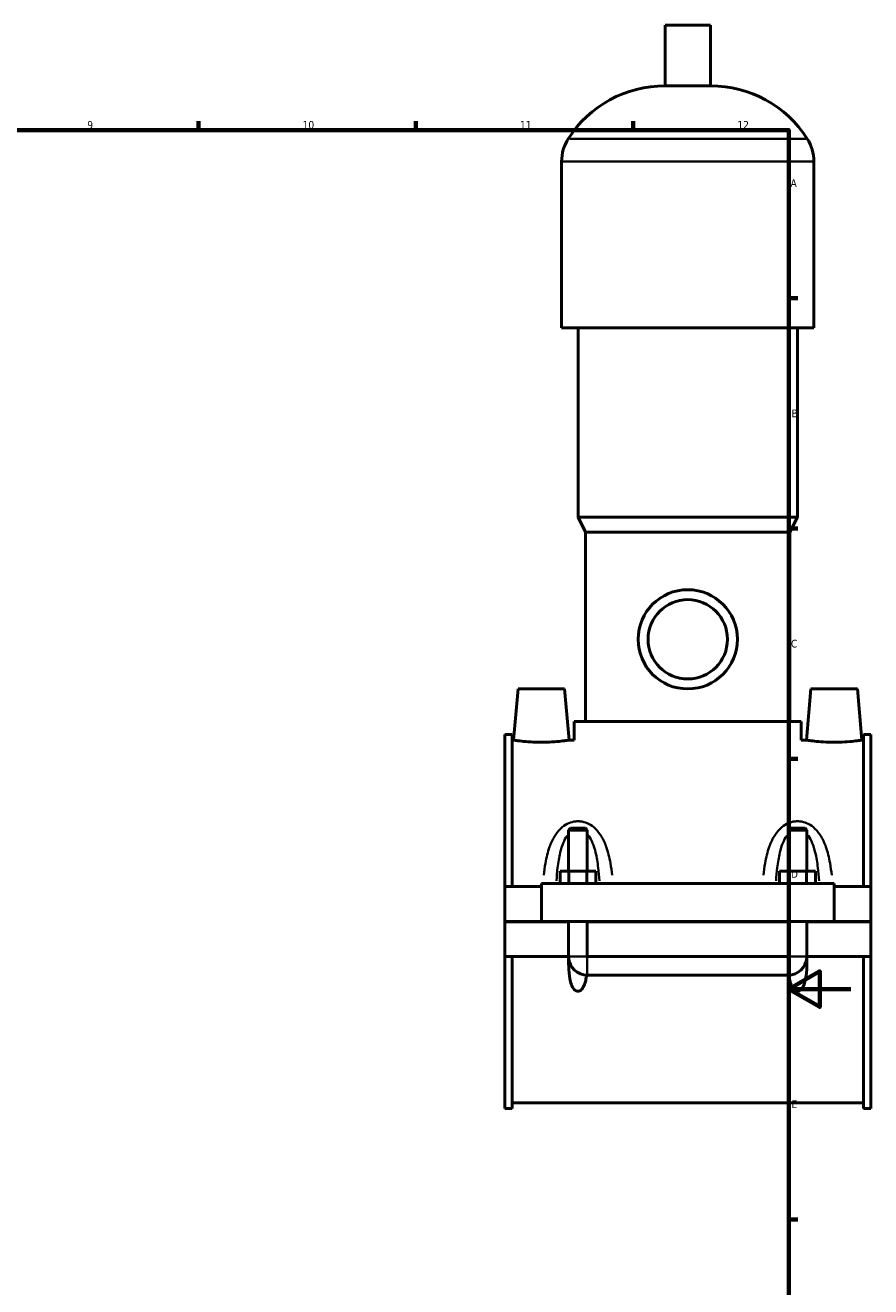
# Model space of a CAD drawing. Header units: millimetres. Extents: x 0 to 951, y -206 to 1211.
# Tile 5 of 7: x 575 to 847, y 201 to 608. Entities that reach past the tile are written whole.
import ezdxf

# ---------------------------------------------------------------- set-up
doc = ezdxf.new("R2010")
doc.units = ezdxf.units.MM
for name, color, linetype, lineweight in [('Border (ISO)', 7, 'Continuous', 70), ('Visible (ISO)', 7, 'Continuous', 50), ('Visible Narrow (ISO)', 7, 'Continuous', 35)]:
    doc.layers.add(name, color=color, linetype=linetype, lineweight=lineweight)
doc.styles.add('Note Text (ISO)', font='tahoma.ttf')

# ---------------------------------------------------------------- blocks, each defined once
blk = doc.blocks.new('Borders Default Border')
at = {"layer": 'Border (ISO)'}
for p, q in [((630.75, 574), (630.75, 576.9)), ((700.83, 574), (700.83, 576.9)), ((770.92, 574), (770.92, 576.9)), ((821, 519.75), (823.9, 519.75)), ((821, 445.5), (823.9, 445.5)), ((821, 371.25), (823.9, 371.25)), ((821, 222.75), (823.9, 222.75))]:
    blk.add_line(p, q, dxfattribs=at)
at = {"layer": 'Border (ISO)', "flags": 128}
for points in [[(20, 20), (20, 574), (821, 574), (821, 20), (20, 20)], [(841, 297), (821, 297), (831, 302.77), (831, 291.23), (821, 297)]]:
    blk.add_lwpolyline(points, dxfattribs=at)
at = {"layer": 'Border (ISO)', "color": 232, "true_color": 0xca0064, "char_height": 2.5, "attachment_point": 7, "style": 'Note Text (ISO)'}
for s, insert in [('9', (594.88, 574.35)), ('10', (664.29, 574.35)), ('11', (734.37, 574.4)), ('12', (804.46, 574.4)), ('A', (821.59, 555.62)), ('B', (821.89, 481.37)), ('C', (821.73, 407.08)), ('D', (821.73, 332.88)), ('E', (821.94, 258.63))]:
    blk.add_mtext(s, dxfattribs=dict(at, insert=insert))

msp = doc.modelspace()

# ---------------------------------------------------------------- linework, layer by layer
at = {"layer": 'Visible (ISO)'}
for p, q in [((795.7837, 607.7844), (781.1437, 607.7844)), ((781.1437, 588.2644), (781.1437, 607.7844)), ((795.7837, 588.2644), (795.7837, 607.7844)), ((795.7837, 588.2644), (781.1437, 588.2644)), ((747.7971, 510.1844), (747.7971, 563.8644)), ((829.1304, 510.1844), (829.1304, 563.8644)), ((829.1304, 510.1844), (747.7971, 510.1844)), ((753.0837, 449.1844), (753.0837, 510.1844)), ((823.8437, 449.1844), (823.8437, 510.1844)), ((823.8437, 449.1844), (753.0837, 449.1844)), ((755.5237, 444.3044), (753.0837, 449.1844)), ((821.4037, 444.3044), (823.8437, 449.1844)), ((821.4037, 444.3044), (755.5237, 444.3044)), ((755.5237, 383.3044), (755.5237, 444.3044)), ((821.4037, 383.3044), (821.4037, 444.3044)), ((733.7637, 393.7844), (732.3202, 377.2844)), ((733.7637, 393.7844), (748.7637, 393.7844)), ((748.7637, 393.7844), (750.2073, 377.2844)), ((828.1637, 393.7844), (826.7202, 377.2844)), ((843.1637, 393.7844), (828.1637, 393.7844)), ((843.1637, 393.7844), (844.6073, 377.2844)), ((825.0637, 383.3044), (751.8637, 383.3044)), ((751.8637, 377.2844), (751.8637, 383.3044)), ((825.0637, 377.2844), (825.0637, 383.3044)), ((729.4637, 330.0344), (729.4637, 379.0394)), ((731.8237, 379.0394), (729.4637, 379.0394)), ((731.8237, 379.0394), (731.8237, 330.0344)), ((845.1037, 379.0394), (845.1037, 330.0344)), ((847.4637, 379.0394), (845.1037, 379.0394)), ((847.4637, 330.0344), (847.4637, 379.0394)), ((731.8237, 377.2844), (732.3202, 377.2844)), ((750.2073, 377.2844), (751.8637, 377.2844)), ((825.0637, 377.2844), (826.7202, 377.2844)), ((844.6073, 377.2844), (845.1037, 377.2844)), ((750.6637, 348.8344), (750.0637, 348.2344)), ((750.0637, 348.2344), (756.0637, 348.2344)), ((750.0637, 348.2344), (750.0637, 335.0344)), ((755.4637, 348.8344), (750.6637, 348.8344)), ((755.4637, 348.8344), (756.0637, 348.2344)), ((756.0637, 348.2344), (756.0637, 335.0344)), ((821.4637, 348.8344), (820.8637, 348.2344)), ((820.8637, 348.2344), (826.8637, 348.2344)), ((820.8637, 335.0344), (820.8637, 348.2344)), ((826.2637, 348.8344), (821.4637, 348.8344)), ((826.2637, 348.8344), (826.8637, 348.2344)), ((826.8637, 335.0344), (826.8637, 348.2344)), ((747.2902, 331.0344), (747.2902, 335.0344)), ((750.177, 335.0344), (747.2902, 335.0344)), ((750.177, 331.0344), (750.177, 335.0344)), ((755.9505, 335.0344), (750.177, 335.0344)), ((755.9505, 331.0344), (755.9505, 335.0344)), ((758.8372, 335.0344), (755.9505, 335.0344)), ((758.8372, 331.0344), (758.8372, 335.0344)), ((818.0902, 331.0344), (818.0902, 335.0344)), ((820.977, 335.0344), (818.0902, 335.0344)), ((820.977, 331.0344), (820.977, 335.0344)), ((826.7505, 335.0344), (820.977, 335.0344)), ((826.7505, 331.0344), (826.7505, 335.0344)), ((829.6372, 335.0344), (826.7505, 335.0344)), ((829.6372, 331.0344), (829.6372, 335.0344)), ((729.4637, 330.0344), (741.2637, 330.0344)), ((729.4637, 318.8344), (729.4637, 330.0344)), ((741.2637, 331.0344), (741.2637, 318.8344)), ((741.2637, 331.0344), (835.6637, 331.0344)), ((835.6637, 318.8344), (835.6637, 331.0344)), ((835.6637, 330.0344), (847.4637, 330.0344)), ((847.4637, 330.0344), (847.4637, 318.8344)), ((729.4637, 318.8344), (741.2637, 318.8344)), ((729.4637, 307.5344), (729.4637, 318.7344)), ((750.0637, 318.7344), (729.4637, 318.7344)), ((741.2637, 318.8344), (835.6637, 318.8344)), ((750.0637, 318.8344), (750.0637, 318.7344)), ((750.0637, 307.5344), (750.0637, 318.7344)), ((756.0637, 318.8344), (756.0637, 318.7344)), ((756.0637, 318.7344), (756.0637, 307.5344)), ((820.8637, 318.7344), (756.0637, 318.7344)), ((820.8637, 318.7344), (820.8637, 318.8344)), ((820.8637, 307.5344), (820.8637, 318.7344)), ((826.8637, 318.7344), (826.8637, 318.8344)), ((826.8637, 318.7344), (826.8637, 307.5344)), ((847.4637, 318.7344), (826.8637, 318.7344)), ((835.6637, 318.8344), (847.4637, 318.8344)), ((847.4637, 318.7344), (847.4637, 307.5344)), ((729.4637, 258.5294), (729.4637, 307.5344)), ((729.4637, 307.5344), (750.0637, 307.5344)), ((731.8237, 307.5344), (731.8237, 258.5294)), ((750.0637, 307.5344), (750.0916, 307.5344)), ((756.0359, 307.5344), (756.0637, 307.5344)), ((756.0637, 307.5344), (820.8637, 307.5344)), ((756.0637, 307.5072), (820.8637, 307.5072)), ((820.8637, 307.5344), (820.8916, 307.5344)), ((826.8359, 307.5344), (826.8637, 307.5344)), ((826.8637, 307.5344), (847.4637, 307.5344)), ((845.1037, 307.5344), (845.1037, 258.5294)), ((847.4637, 258.5294), (847.4637, 307.5344)), ((756.0637, 301.5344), (820.8637, 301.5344)), ((731.8237, 258.5294), (729.4637, 258.5294)), ((731.8237, 260.2844), (845.1037, 260.2844)), ((847.4637, 258.5294), (845.1037, 258.5294))]:
    msp.add_line(p, q, dxfattribs=at)
for radius in [16, 12.8]:
    msp.add_circle((788.4637, 409.7844), radius, dxfattribs=at)
for centre, radius, start, end in [((781.1437, 551.2182), 37.0461, 90, 147.387579), ((795.7837, 551.2182), 37.0461, 32.612421, 90), ((761.379, 563.8644), 13.5819, 147.387579, 180), ((815.5485, 563.8644), 13.5819, 0, 32.612421), ((756.0637, 307.5344), 6, 184.302132, 270), ((820.8637, 307.5344), 6, 270, 355.697868)]:
    msp.add_arc(centre, radius, start, end, dxfattribs=at)
for points, knots in [([(750.2073, 377.2844), (750.2073, 377.2844), (749.984, 377.2484), (749.0761, 377.1182), (748.3915, 377.0256), (746.8087, 376.8508), (745.8037, 376.7571), (743.5961, 376.6243), (742.3934, 376.5872), (740.1341, 376.5872), (738.9314, 376.6243), (736.7238, 376.7571), (735.7188, 376.8508), (734.136, 377.0256), (733.4514, 377.1182), (732.5435, 377.2484), (732.3202, 377.2844), (732.3202, 377.2844)], [1.35449056, 1.35449056, 1.35449056, 1.35449056, 1.69284282, 1.69284282, 2.03119508, 2.03119508, 2.3700881, 2.3700881, 2.70898112, 2.70898112, 3.04787414, 3.04787414, 3.38676715, 3.38676715, 3.72511942, 3.72511942, 4.06347168, 4.06347168, 4.06347168, 4.06347168]), ([(844.6073, 377.2844), (844.6073, 377.2844), (844.384, 377.2484), (843.4761, 377.1182), (842.7915, 377.0256), (841.2087, 376.8508), (840.2037, 376.7571), (837.9961, 376.6243), (836.7934, 376.5872), (835.6637, 376.5872), (834.5341, 376.5872), (833.3314, 376.6243), (831.1238, 376.7571), (830.1188, 376.8508), (828.536, 377.0256), (827.8514, 377.1182), (826.9435, 377.2484), (826.7202, 377.2844), (826.7202, 377.2844)], [4.06347168, 4.06347168, 4.06347168, 4.06347168, 4.40182394, 4.40182394, 4.7401762, 4.7401762, 5.07906922, 5.07906922, 5.41796224, 5.41796224, 5.41796224, 5.75685525, 5.75685525, 6.09574827, 6.09574827, 6.43410053, 6.43410053, 6.77245279, 6.77245279, 6.77245279, 6.77245279]), ([(755.8548, 301.538), (755.8026, 301.1083), (755.7383, 300.6857), (755.5466, 299.6963), (755.3923, 299.0748), (754.9521, 297.8992), (754.6731, 297.3429), (754.1254, 296.7437), (753.9416, 296.5826), (753.6304, 296.4097), (753.5207, 296.3633), (753.295, 296.3006), (753.1791, 296.2844), (752.9484, 296.2844), (752.8325, 296.3006), (752.6068, 296.3633), (752.4971, 296.4097), (752.1859, 296.5826), (752.0021, 296.7437), (751.4544, 297.3429), (751.1754, 297.8992), (750.7352, 299.0748), (750.5809, 299.6963), (750.2181, 301.569), (750.1159, 302.9467), (750.0524, 305.4054), (750.0628, 306.4638), (750.0916, 307.5344)], [1.53594824, 1.53594824, 1.53594824, 1.53594824, 1.66920838, 1.66920838, 1.85408424, 1.85408424, 2.0389601, 2.0389601, 2.10816441, 2.10816441, 2.14276656, 2.14276656, 2.17736871, 2.17736871, 2.21197086, 2.21197086, 2.24657301, 2.24657301, 2.31577731, 2.31577731, 2.50065317, 2.50065317, 2.68552904, 2.68552904, 3.10283113, 3.10283113, 3.40545468, 3.40545468, 3.40545468, 3.40545468]), ([(756.0359, 307.5344), (756.036, 307.5309), (756.0367, 307.5274), (756.0395, 307.5209), (756.0416, 307.5178), (756.0468, 307.5127), (756.0498, 307.5107), (756.0565, 307.5079), (756.0601, 307.5072), (756.0637, 307.5072)], [0.00005827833, 0.00005827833, 0.00005827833, 0.00005827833, 0.00112531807, 0.00112531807, 0.0022397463, 0.0022397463, 0.00333327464, 0.00333327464, 0.00442223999, 0.00442223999, 0.00442223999, 0.00442223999]), ([(820.8637, 307.5072), (820.8673, 307.5072), (820.8708, 307.5079), (820.8775, 307.5106), (820.8805, 307.5125), (820.8857, 307.5176), (820.8878, 307.5206), (820.8907, 307.5272), (820.8915, 307.5308), (820.8916, 307.5344)], [0, 0, 0, 0, 0.00107070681, 0.00107070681, 0.00215432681, 0.00215432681, 0.00326161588, 0.00326161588, 0.00436041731, 0.00436041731, 0.00436041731, 0.00436041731]), ([(826.8359, 307.5344), (826.8647, 306.4638), (826.8751, 305.4054), (826.8116, 302.9467), (826.7094, 301.569), (826.3466, 299.6963), (826.1923, 299.0748), (825.7521, 297.8992), (825.4731, 297.3429), (824.9254, 296.7437), (824.7416, 296.5826), (824.4304, 296.4097), (824.3207, 296.3633), (824.095, 296.3006), (823.9791, 296.2844), (823.7484, 296.2844), (823.6325, 296.3006), (823.4068, 296.3633), (823.2971, 296.4097), (822.9859, 296.5826), (822.8021, 296.7437), (822.2544, 297.3429), (821.9754, 297.8992), (821.5352, 299.0748), (821.3809, 299.6963), (821.1892, 300.6857), (821.1249, 301.1083), (821.0727, 301.538)], [0.94928274, 0.94928274, 0.94928274, 0.94928274, 1.25190628, 1.25190628, 1.66920838, 1.66920838, 1.85408424, 1.85408424, 2.0389601, 2.0389601, 2.10816441, 2.10816441, 2.14276656, 2.14276656, 2.17736871, 2.17736871, 2.21197086, 2.21197086, 2.24657301, 2.24657301, 2.31577731, 2.31577731, 2.50065317, 2.50065317, 2.68552904, 2.68552904, 2.81878918, 2.81878918, 2.81878918, 2.81878918])]:
    msp.add_open_spline(points, degree=3, knots=knots, dxfattribs=at)
at = {"layer": 'Visible Narrow (ISO)'}
for p, q in [((826.5147, 571.1844), (750.4128, 571.1844)), ((828.6297, 563.8644), (748.2978, 563.8644)), ((750.1805, 307.5344), (755.947, 307.5344)), ((756.0637, 301.5682), (756.0637, 307.4134)), ((820.8637, 301.5682), (820.8637, 307.4134)), ((826.747, 307.5344), (820.9805, 307.5344))]:
    msp.add_line(p, q, dxfattribs=at)
for points, knots in [([(764.0711, 333.6784), (763.9317, 335.0019), (763.7571, 336.3092), (763.2117, 339.4145), (762.7905, 341.1885), (761.7764, 344.0383), (761.274, 345.1622), (760.0956, 347.1248), (759.445, 347.9823), (758.0293, 349.3435), (757.2996, 349.8816), (755.8465, 350.6153), (755.1527, 350.8574), (753.9828, 351.078), (753.5233, 351.1215), (753.0637, 351.1215), (752.6042, 351.1215), (752.1447, 351.078), (750.9748, 350.8574), (750.281, 350.6153), (748.8279, 349.8816), (748.0982, 349.3435), (746.6825, 347.9823), (746.0319, 347.1248), (744.8534, 345.1622), (744.351, 344.0383), (743.337, 341.1885), (742.9158, 339.4145), (742.3704, 336.3092), (742.1958, 335.0019), (742.0564, 333.6784)], [-5.25299251, -5.25299251, -5.25299251, -5.25299251, -4.87177488, -4.87177488, -4.330232, -4.330232, -3.9536945, -3.9536945, -3.62061868, -3.62061868, -3.34302569, -3.34302569, -3.12243449, -3.12243449, -2.98456498, -2.98456498, -2.98456498, -2.84669548, -2.84669548, -2.62610428, -2.62610428, -2.34851129, -2.34851129, -2.01543547, -2.01543547, -1.63889797, -1.63889797, -1.09735509, -1.09735509, -0.71613746, -0.71613746, -0.71613746, -0.71613746]), ([(834.8711, 333.6784), (834.7317, 335.0019), (834.5571, 336.3092), (834.0117, 339.4145), (833.5905, 341.1885), (832.5764, 344.0383), (832.074, 345.1622), (830.8956, 347.1248), (830.245, 347.9823), (828.8293, 349.3435), (828.0996, 349.8816), (826.6465, 350.6153), (825.9527, 350.8574), (824.7828, 351.078), (824.3233, 351.1215), (823.8637, 351.1215), (823.4042, 351.1215), (822.9447, 351.078), (821.7748, 350.8574), (821.081, 350.6153), (819.6279, 349.8816), (818.8982, 349.3435), (817.4825, 347.9823), (816.8319, 347.1248), (815.6534, 345.1622), (815.151, 344.0383), (814.137, 341.1885), (813.7158, 339.4145), (813.1704, 336.3092), (812.9958, 335.0019), (812.8564, 333.6784)], [-5.25299251, -5.25299251, -5.25299251, -5.25299251, -4.87177623, -4.87177623, -4.33023183, -4.33023183, -3.95369423, -3.95369423, -3.62061868, -3.62061868, -3.34302569, -3.34302569, -3.12243449, -3.12243449, -2.98456499, -2.98456499, -2.98456499, -2.84669548, -2.84669548, -2.62610428, -2.62610428, -2.34851129, -2.34851129, -2.01543574, -2.01543574, -1.63889814, -1.63889814, -1.09735375, -1.09735375, -0.71613746, -0.71613746, -0.71613746, -0.71613746]), ([(746.1445, 331.9526), (746.2376, 333.3725), (746.3581, 334.7741), (746.7213, 337.8276), (746.9846, 339.4652), (747.6183, 342.0957), (747.9323, 343.1331), (748.6689, 344.9448), (749.0755, 345.7363), (749.5808, 346.4539), (749.6036, 346.4859), (749.6267, 346.5176)], [0.65590472, 0.65590472, 0.65590472, 0.65590472, 1.09735509, 1.09735509, 1.63889797, 1.63889797, 2.01543547, 2.01543547, 2.34851129, 2.34851129, 2.36417461, 2.36417461, 2.36417461, 2.36417461]), ([(756.5008, 346.5176), (756.5239, 346.4859), (756.5467, 346.4539), (757.052, 345.7363), (757.4586, 344.9448), (758.1952, 343.1331), (758.5092, 342.0957), (759.1429, 339.4652), (759.4062, 337.8276), (759.7694, 334.7741), (759.8899, 333.3725), (759.983, 331.9526)], [3.60495535, 3.60495535, 3.60495535, 3.60495535, 3.62061868, 3.62061868, 3.9536945, 3.9536945, 4.330232, 4.330232, 4.87177488, 4.87177488, 5.31322525, 5.31322525, 5.31322525, 5.31322525]), ([(816.9445, 331.9526), (817.0376, 333.3725), (817.1581, 334.7741), (817.5213, 337.8276), (817.7846, 339.4651), (818.4183, 342.0957), (818.7323, 343.1331), (819.4689, 344.9448), (819.8755, 345.7363), (820.3808, 346.4539), (820.4036, 346.4859), (820.4267, 346.5176)], [0.65590472, 0.65590472, 0.65590472, 0.65590472, 1.09735375, 1.09735375, 1.63889814, 1.63889814, 2.01543574, 2.01543574, 2.34851129, 2.34851129, 2.36417462, 2.36417462, 2.36417462, 2.36417462]), ([(827.3008, 346.5176), (827.3239, 346.4859), (827.3467, 346.4539), (827.852, 345.7363), (828.2586, 344.9448), (828.9952, 343.1331), (829.3092, 342.0957), (829.9429, 339.4651), (830.2062, 337.8276), (830.5694, 334.7741), (830.6899, 333.3725), (830.783, 331.9526)], [3.60495536, 3.60495536, 3.60495536, 3.60495536, 3.62061868, 3.62061868, 3.95369423, 3.95369423, 4.33023183, 4.33023183, 4.87177623, 4.87177623, 5.31322525, 5.31322525, 5.31322525, 5.31322525])]:
    msp.add_open_spline(points, degree=3, knots=knots, dxfattribs=at)

# ---------------------------------------------------------------- block references
msp.add_blockref('Borders Default Border', (0, 0))

doc.saveas('drawing.dxf')
